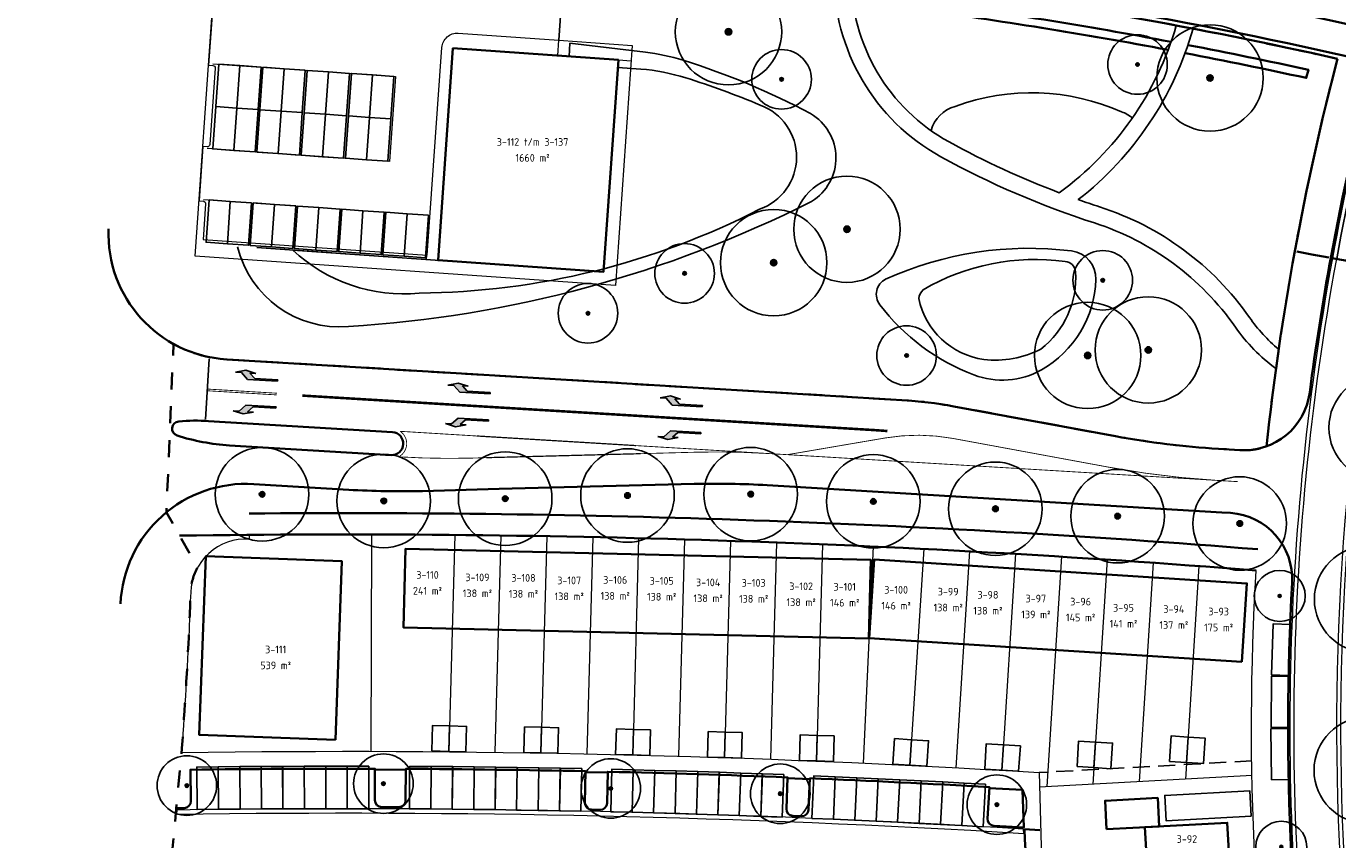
# Model space of a CAD drawing. Extents: x 168179 to 170299, y 448694 to 449599.
# Tile 15 of 32: x 168257 to 168411, y 449213 to 449308. Entities that reach past the tile are written whole.
import ezdxf
from ezdxf.enums import TextEntityAlignment as Align

# ---------------------------------------------------------------- set-up
doc = ezdxf.new("R2010")
doc.units = 0
for name, pattern in [('NLCS-HIDDEN', [4, 2, -2]), ('Stippelfijn', [3, 2, -1]), ('VW-1-1_STREEP', [2, 1, -1]), ('VW-1-3_STREEP', [4, 1, -3])]:
    doc.linetypes.add(name, pattern=pattern)
doc.layers.get('0').update_dxf_attribs({"lineweight": 0})
for name, color, linetype, lineweight in [('N-WE-KG-GRENS_SECTIE-G', 210, 'NLCS-HIDDEN', 35), ('N-WE-VH-VERHARDING_ASFALT_ROOD-G', 10, 'Continuous', 35), ('N03-WE-OG-WEG_ONTSLUITINGSWEG_GOOT-O', 162, 'Continuous', 18), ('N03-WE-OG-WEG_PARKEERPLAATS_GOOT-O', 253, 'Continuous', 18), ('N03-WE-VH-KANTOPSLUITING_ACHTERKANTBAND-G', 50, 'Continuous', 35), ('N03-WE-VH-VERHARDING-G', 252, 'Continuous', 35), ('N03-WE-VW-MARKERING_DWARS_STOPSTREEP_030-G', 7, 'Continuous', 25), ('N03-WE-VW-MARKERING_LANGS_STREEP_11_015-G', 7, 'VW-1-1_STREEP', 13), ('N03-WE-VW-MARKERING_LANGS_STREEP_13_030-G', 7, 'VW-1-3_STREEP', 25), ('N03-WE-VW-MARKERING_LANGS_STREEP_DOORGETROKKEN_010-G', 7, 'Continuous', 13), ('N03-WE-VW-MARKERING_PIJL-S', 7, 'Continuous', 25), ('N05-WE-OG-WEG_ONTSLUITINGSWEG_GOOT-G', 162, 'Continuous', 25), ('N05-WE-VH-KANTOPSLUITING_ACHTERKANTBAND-G', 50, 'Continuous', 35), ('N3-WE-OG-BEBOUWING_SCHUUR-G', 7, 'Continuous', 25), ('N3-WE-OG-KADASTRAAL_KAVELNUMMER-T18', 7, 'Continuous', 18), ('N3-WE-OG-WEG_PARKEERPLAATS_OPENBAAR-G', 253, 'Continuous', 25), ('N3-WE-OG-WEG_PARKEERPLAATS_PRIVE-G', 253, 'Continuous', 25), ('N5-PV-GR-BOOM-S', 90, 'Continuous', 25), ('N5-WE-KG-KADASTRAAL-O', 170, 'Continuous', 18), ('N5-WE-OG-TERREIN_GROEN-G', 7, 'Continuous', 25), ('N5-WE-OG-WATER-G', 130, 'Continuous', 25), ('N5-WE-OG-WEG_PARKEERPLAATS_PRIVE-G', 253, 'Continuous', 25), ('N5-WE-OG-WEG_VOETPAD-G', 7, 'Continuous', 25), ('N5-WE-VH-KANTOPSLUITING_ACHTERKANTBAND-G', 50, 'Continuous', 13), ('N5-WE-WH-WATERLIJN-G', 150, 'Continuous', 35), ('N8-WE-OG-KADASTRAAL_KAVELNUMMER-T18', 7, 'Continuous', 18), ('N8-WE-OG-KADASTRAAL_KAVELOPPERVLAK-T18', 10, 'Continuous', 18)]:
    doc.layers.add(name, color=color, linetype=linetype, lineweight=lineweight)
for name, color, linetype, lineweight, true_color in [('N03-WE-KG-KADASTRAAL-O', 150, 'Continuous', 18, 0x007fff), ('N04-WE-OG-WEG_VOETPAD_ACHTERPAD-G', 6, 'Stippelfijn', 25, 0xff00ff), ('N05-WE-KG-KADASTRAAL-O', 150, 'Continuous', 18, 0x007fff), ('N3-PV-GR-BOOM-S', 3, 'Continuous', 25, 0x00ff00), ('N3-WE-KG-GRENS_KADASTRAAL-G', 150, 'Continuous', 18, 0x007fff), ('N3-WE-KG-KADASTRAAL_BEBOUWING-G', 1, 'Continuous', 35, 0xff0000), ('N5-WE-KG-KADASTRAAL_BEBOUWING-G', 1, 'Continuous', 35, 0xff0000)]:
    doc.layers.add(name, color=color, linetype=linetype, lineweight=lineweight, true_color=true_color)
doc.styles.add('NLCS-ISO-M1000-T18', font='NLCS-ISO.ttf', dxfattribs={"height": 1.8})

# ---------------------------------------------------------------- blocks, each defined once
blk = doc.blocks.new('N-SVW-MARKERING_PIJL_RA_5.0')
blk.add_hatch(color=256).paths.add_polyline_path([(3.3, -0.67), (2.6, -0.67), (3.8, -0.98), (5, -0.67), (4.3, -0.67), (3.55, 0.08), (0, 0.08), (0, -0.08), (2.7, -0.08)])
for p, q in [((0, 0.08), (3.55, 0.08)), ((0, 0.08), (0, -0.08)), ((3.55, 0.08), (4.3, -0.67)), ((0, -0.08), (2.7, -0.08)), ((2.6, -0.67), (3.3, -0.67)), ((3.8, -0.98), (2.6, -0.67)), ((2.7, -0.08), (3.3, -0.67)), ((5, -0.67), (3.8, -0.98)), ((4.3, -0.67), (5, -0.67))]:
    blk.add_line(p, q)
blk = doc.blocks.new('N-SVW-MARKERING_PIJL_LA_5.0')
blk.add_hatch(color=256).paths.add_polyline_path([(3.3, 0.67), (2.7, 0.07), (0, 0.07), (0, -0.08), (3.55, -0.08), (4.3, 0.67), (5, 0.67), (3.8, 0.97), (2.6, 0.67)])
for p, q in [((0, 0.07), (2.7, 0.07)), ((0, -0.08), (0, 0.07)), ((3.8, 0.97), (2.6, 0.67)), ((2.6, 0.67), (3.3, 0.67)), ((2.7, 0.07), (3.3, 0.67)), ((3.55, -0.08), (4.3, 0.67)), ((5, 0.67), (3.8, 0.97)), ((4.3, 0.67), (5, 0.67)), ((0, -0.08), (3.55, -0.08))]:
    blk.add_line(p, q)
blk = doc.blocks.new('an-bb-sn-opp')
at = {"layer": 'N8-WE-OG-KADASTRAAL_KAVELNUMMER-T18', "style": 'NLCS-ISO-M1000-T18'}
blk.add_attdef('NUMMER', text='', height=1.8, dxfattribs=at).set_placement((0, 1.87), align=Align.MIDDLE)
at = {"layer": 'N8-WE-OG-KADASTRAAL_KAVELOPPERVLAK-T18', "style": 'NLCS-ISO-M1000-T18'}
blk.add_attdef('OPPERVLAK', text='', height=1.8, dxfattribs=at).set_placement((0, -1.87), align=Align.MIDDLE)
blk = doc.blocks.new('SGR-BOOM_01')
at = {"ltscale": 0.1}
h = blk.add_hatch(color=256, dxfattribs=at)
edge = h.paths.add_edge_path()
edge.add_arc((0, 0), 0.15, 0, 360)
for radius in [2.5, 0.045]:
    blk.add_circle((0, 0), radius)
blk.add_circle((0, 0), 0.15, dxfattribs=at)

msp = doc.modelspace()

# ---------------------------------------------------------------- linework, layer by layer
at = {"layer": 'N-WE-KG-GRENS_SECTIE-G', "flags": 128}
for points in [[(168697.42, 449523.48), (168699.9, 449568.34), (168627.4, 449571.66), (168627.31, 449569.51), (168615.17, 449569.66), (168607.36, 449568.14), (168475.91, 449573.78), (168460.88, 449574.42), (168420.22, 449576.17), (168413.8, 449577.83), (168412.86, 449577.85), (168392.94, 449578.66), (168374.12, 449579.43), (168374.36, 449581.94), (168371.89, 449582.02), (168370.03, 449582.07), (168349.92, 449582.78), (168344.26, 449583.02), (168344.3, 449583.9), (168325.22, 449584.67), (168314.7, 449585.24), (168314.63, 449583.99), (168301.32, 449583.84), (168298.45, 449535.35), (168298.21, 449531.38), (168299.46, 449531.32), (168299.09, 449528.37), (168297.45, 449528.25), (168296.15, 449526.28), (168290.42, 449467.99), (168282.87, 449426.34), (168281.4, 449421.36), (168278.4, 449358.95), (168281.05, 449358.72), (168281.03, 449328.58), (168280.74, 449316.47), (168283.27, 449316.34), (168283.4, 449320.07, -0.008112), (168314.09, 449318.2), (168314.09, 449318.32, -0.002738), (168324.29, 449317.48), (168324.28, 449317.36, -0.009935), (168361.71, 449313.31, -0.022016), (168410.95, 449304.52, 0.018736), (168405.93, 449281.88), (168418.37, 449279.6, -0.018927), (168423.27, 449301.61), (168424.38, 449301.33), (168426.17, 449307.81), (168425.05, 449308.09, -0.134676), (168507.05, 449442.69), (168505.99, 449443.81, -0.011255), (168516, 449452.84), (168517.94, 449454.35), (168518.87, 449453.25, -0.097374), (168619.26, 449509.21), (168619.48, 449508.07), (168625.82, 449510.06), (168625.93, 449510.09), (168625.69, 449511.22, -0.061305)], [(168416.49, 449183.83), (168414.95, 449183.61, -0.01336), (168413.11, 449199.5), (168414.66, 449199.64, -0.06749), (168418.37, 449279.6), (168405.93, 449281.88, 0.018652), (168402.61, 449258.94, -0.102344), (168399.48, 449258.49), (168396.95, 449258.66, -0.030546), (168384.86, 449260.13), (168365.86, 449263.64, 0.030553), (168359.77, 449264.38), (168280.41, 449269.17, -0.111437), (168274.16, 449270.98), (168273.33, 449251.18), (168277, 449244.71, 0.118357), (168276.18, 449241.79, -0.00197), (168275.99, 449237.42, -0.006755), (168275.15, 449223.44), (168273.28, 449203.41, -0.005975), (168271.74, 449191.12), (168271.21, 449187.07, -0.020117), (168270.46, 449182.44), (168267.37, 449167.33, 0.036788), (168265.63, 449153.77), (168263.55, 449116.94), (168262.5, 449098.87), (168257.44, 449012.23, 0.200008), (168259.48, 449006.42), (168272.68, 448991.7), (168292.05, 448990.24, 0.007173), (168293.23, 449002.37), (168296.12, 449002.06), (168296.22, 449002.12, 0.010668), (168297.35, 449020.4, 0.068577), (168370.96, 449036.51, -0.06807), (168444.02, 449052.57, -0.019711), (168453.5, 449017.2), (168453.5, 449017.2), (168465.85, 449019.95, 0.012724), (168460.72, 449040.48, 0.030357), (168436.07, 449112.19, -0.06257)]]:
    msp.add_lwpolyline(points, format="xyb", close=True, dxfattribs=at)
at = {"layer": 'N-WE-VH-VERHARDING_ASFALT_ROOD-G', "flags": 128}
for points in [[(168179.09, 449328.77), (168283.58, 449324.29, -0.02075), (168362.26, 449317.5, -0.028118), (168425.5, 449305.4), (168442.32, 449300.92), (168444.72, 449300.28, -0.251205), (168625.76, 449489.19), (168621.81, 449509.18, 0.015854), (168619.41, 449519.93), (168622.9, 449520.81, -0.006697), (168625.43, 449509.97), (168629.31, 449490.31, -0.062019), (168696.65, 449502.37), (168696.44, 449498.65, 0.516768), (168458.94, 449121.65, -0.030357), (168484.57, 449047.09, -0.090321), (168498.8, 448889.84)], [(168495.11, 448890.18, 0.090316), (168481, 449046.1, 0.030357), (168455.52, 449120.23, -0.163988), (168443.74, 449296.67), (168441.34, 449297.35), (168424.52, 449301.83, 0.0281), (168361.78, 449313.83, 0.020747), (168283.42, 449320.59), (168178.93, 449325.08)]]:
    msp.add_lwpolyline(points, format="xyb", dxfattribs=at)
at = {"layer": 'N03-WE-KG-KADASTRAAL-O', "flags": 128}
msp.add_lwpolyline([(168401.39, 449244.34, 0.02194), (168283.06, 449248.54), (168283.06, 449248.03, 0.420582), (168276.18, 449241.79, -0.001971), (168275.99, 449237.42, -0.006755), (168275.15, 449223.44), (168275.1, 449222.94, -0.019039), (168375.89, 449220.58, 0.034495), (168379.81, 449174.51, 0.014967), (168404.88, 449176.05, -0.055222)], format="xyb", close=True, dxfattribs=at)
at = {"layer": 'N03-WE-OG-WEG_ONTSLUITINGSWEG_GOOT-O', "flags": 128}
for points in [[(168409.56, 449178.41, -0.084536), (168410.85, 449280.98), (168410.35, 449281.07, 0.084536), (168409.07, 449178.33, 0.084536)], [(168412.47, 449199.97, -0.067052), (168416.26, 449279.99), (168415.76, 449280.08, 0.067052), (168411.97, 449199.93, 0.067052)]]:
    msp.add_lwpolyline(points, format="xyb", close=True, dxfattribs=at)
at = {"layer": 'N03-WE-OG-WEG_PARKEERPLAATS_GOOT-O'}
msp.add_lwpolyline([(168374.06, 449213.93, 0.01889), (168274.57, 449216.18), (168274.52, 449215.68, -0.018909), (168374.08, 449213.43)], format="xyb", close=True, dxfattribs=at)
at = {"layer": 'N03-WE-VH-KANTOPSLUITING_ACHTERKANTBAND-G'}
msp.add_lwpolyline([(168402.61, 449258.94, -0.037358), (168410.95, 449304.52)], format="xyb", dxfattribs=at)
at = {"layer": 'N03-WE-VH-KANTOPSLUITING_ACHTERKANTBAND-G', "flags": 128}
for points in [[(168415.18, 449303.68, 0.018885), (168410.16, 449281.11, 0.018885)], [(168399.48, 449258.49), (168396.95, 449258.66, -0.030546), (168384.86, 449260.13), (168365.86, 449263.64, 0.030553), (168359.77, 449264.38), (168309.33, 449267.42), (168280.41, 449269.17, -0.408434), (168266.53, 449284.52, -0.408434)], [(168410.16, 449281.11, 0.01309), (168407.68, 449265.27, -0.394286), (168399.48, 449258.49)], [(168408.95, 449178.31), (168408.72, 449179.29, -0.052145), (168405.62, 449242.91, 0.409865), (168398.36, 449251.11), (168397.36, 449251.15), (168343.94, 449254.37, 0.021595), (168335.33, 449254.52), (168312.45, 449253.93), (168303.41, 449253.69, -0.021595), (168294.75, 449253.84), (168283.59, 449254.51, 0.418672), (168267.94, 449240.43)], [(168401.59, 449246.84, 0.02194), (168283.04, 449251.04, 0.02194)], [(168401.39, 449244.34, 0.023457), (168274.88, 449248.44)], [(168274.59, 449216.39), (168275.41, 449216.41, 0.413857), (168276.2, 449217.22), (168276.15, 449220.92, -0.003398), (168297.84, 449221.03), (168297.83, 449217.33, 0.413658), (168298.63, 449216.53), (168300.63, 449216.52, 0.413658), (168301.44, 449217.31), (168301.46, 449221.02, -0.00405), (168322.59, 449220.74), (168322.51, 449217.04, 0.41388), (168323.29, 449216.22), (168324.3, 449216.2, 0.41388), (168325.11, 449216.98), (168325.2, 449220.68, -0.003968), (168346.32, 449220.02), (168346.18, 449216.32, 0.41388), (168346.95, 449215.49), (168347.95, 449215.45, 0.41388), (168348.78, 449216.21), (168348.94, 449219.91, -0.004066), (168370.04, 449218.87), (168369.83, 449215.18, 0.413602), (168370.58, 449214.33), (168374.17, 449214.12)]]:
    msp.add_lwpolyline(points, format="xyb", dxfattribs=at)
at = {"layer": 'N03-WE-VH-KANTOPSLUITING_ACHTERKANTBAND-G'}
msp.add_lwpolyline([(168274.58, 449260.22, 0.063227), (168280.73, 449259.06), (168299.73, 449257.92, 1), (168299.89, 449260.61), (168278.28, 449261.92, 0.035295), (168274.77, 449261.88, 0.820265)], format="xyb", close=True, dxfattribs=at)
for points in [[(168301.46, 449220.92), (168297.84, 449220.94)], [(168322.59, 449220.64), (168325.2, 449220.58)], [(168346.32, 449219.92), (168348.93, 449219.81)]]:
    msp.add_lwpolyline(points, dxfattribs=at)
at = {"layer": 'N03-WE-VH-KANTOPSLUITING_ACHTERKANTBAND-G', "flags": 128}
msp.add_lwpolyline([(168374.07, 449214.13), (168373.95, 449218.54), (168370.03, 449218.76)], dxfattribs=at)
at = {"layer": 'N03-WE-VH-KANTOPSLUITING_ACHTERKANTBAND-G'}
msp.add_arc((168711.37, 449225.93), 337.41, 182.0402, 188.6613, dxfattribs=at)
at = {"layer": 'N03-WE-VH-VERHARDING-G'}
msp.add_lwpolyline([(168375.96, 449213.82), (168374.18, 449213.92)], dxfattribs=at)
at = {"layer": 'N03-WE-VW-MARKERING_DWARS_STOPSTREEP_030-G', "flags": 128}
msp.add_lwpolyline([(168278.34, 449269.22), (168277.91, 449262.09)], dxfattribs=at)
at = {"layer": 'N03-WE-VW-MARKERING_LANGS_STREEP_11_015-G', "ltscale": 2, "const_width": 0.15}
for points in [[(168328.51, 449259.03), (168309.81, 449260.16)], [(168310.91, 449257.61), (168329.07, 449258.08)]]:
    msp.add_lwpolyline(points, dxfattribs=at)
at = {"layer": 'N03-WE-VW-MARKERING_LANGS_STREEP_13_030-G', "lineweight": 18, "const_width": 0.3, "flags": 128}
msp.add_lwpolyline([(168358.06, 449260.74, 0.004116), (168356.41, 449260.86), (168289.3, 449264.91)], format="xyb", dxfattribs=at)
at = {"layer": 'N03-WE-VW-MARKERING_LANGS_STREEP_DOORGETROKKEN_010-G', "const_width": 0.1, "flags": 128}
for points in [[(168278.12, 449265.48), (168286.3, 449264.99)], [(168286.31, 449265.19), (168278.13, 449265.68)], [(168344.02, 449258.1), (168328.51, 449259.03)], [(168344.02, 449258.1), (168399.25, 449254.79)]]:
    msp.add_lwpolyline(points, dxfattribs=at)
for points in [[(168309.81, 449260.16), (168300.8, 449260.71, -0.565741), (168300.62, 449257.71, 0.021595), (168309.25, 449257.56), (168310.91, 449257.61)], [(168396.73, 449254.94, -0.030546), (168384.19, 449256.47), (168365.77, 449259.87, 0.088072), (168357.81, 449259.93), (168346.29, 449257.96)], [(168329.07, 449258.08), (168335.38, 449258.25, -0.021595), (168344.02, 449258.1)]]:
    msp.add_lwpolyline(points, format="xyb", dxfattribs=at)
at = {"layer": 'N04-WE-OG-WEG_VOETPAD_ACHTERPAD-G', "flags": 128}
msp.add_lwpolyline([(168400.87, 449221.95), (168375.89, 449220.58)], dxfattribs=at)
at = {"layer": 'N05-WE-KG-KADASTRAAL-O', "flags": 128}
msp.add_lwpolyline([(168319.45, 449306.69), (168328.07, 449306.08), (168326.09, 449277.85), (168276.71, 449281.32), (168278.72, 449309.93), (168279.52, 449309.87), (168279.89, 449315.08), (168312.83, 449312.77, 0.42237), (168314.75, 449314.48), (168314.82, 449317.32, 0.404116), (168314.08, 449318.12), (168314.09, 449318.32), (168324.29, 449317.48), (168324.27, 449317.28, 0.419385), (168319.93, 449313.57)], format="xyb", close=True, dxfattribs=at)
at = {"layer": 'N05-WE-OG-WEG_ONTSLUITINGSWEG_GOOT-G', "flags": 128}
msp.add_lwpolyline([(168410.85, 449280.98, -0.017914), (168415.56, 449302.35), (168415.07, 449302.47, 0.017904), (168410.35, 449281.07, 0.017904)], format="xyb", close=True, dxfattribs=at)
at = {"layer": 'N05-WE-VH-KANTOPSLUITING_ACHTERKANTBAND-G'}
msp.add_lwpolyline([(168410.95, 449304.52, 0.022016), (168361.71, 449313.31, 0.009935), (168324.28, 449317.36, 0.009935)], format="xyb", dxfattribs=at)
at = {"layer": 'N3-WE-KG-GRENS_KADASTRAAL-G', "flags": 128}
for points in [[(168297.4, 449223.08), (168297.46, 449248.58)], [(168307.22, 449248.53), (168306.52, 449223.03)], [(168312.62, 449248.46), (168311.92, 449222.97)], [(168318.02, 449248.38), (168317.32, 449222.89)], [(168323.42, 449248.28), (168322.72, 449222.78)], [(168328.82, 449248.15), (168328.12, 449222.66)], [(168334.22, 449248), (168333.52, 449222.51)], [(168339.62, 449247.83), (168338.92, 449222.34)], [(168345.01, 449247.64), (168344.31, 449222.15)], [(168350.41, 449247.43), (168349.71, 449221.93)], [(168356.38, 449247.16), (168355.21, 449221.69)], [(168362.33, 449246.88), (168360.7, 449221.43)], [(168367.72, 449246.6), (168366.1, 449221.15)], [(168373.11, 449246.29), (168371.49, 449220.84)], [(168378.5, 449245.97), (168376.78, 449218.93)], [(168383.89, 449245.62), (168382.21, 449219.22)], [(168389.28, 449245.25), (168387.64, 449219.52)], [(168394.67, 449244.86), (168393.07, 449219.82)], [(168400.9, 449220.25), (168375.92, 449218.88)]]:
    msp.add_lwpolyline(points, dxfattribs=at)
at = {"layer": 'N3-WE-KG-KADASTRAAL_BEBOUWING-G', "flags": 128}
for points in [[(168355.88, 449236.36), (168356.1, 449245.61), (168301.41, 449246.89), (168301.2, 449237.64)], [(168293.19, 449224.42), (168293.96, 449245.44), (168277.96, 449246.02), (168277.19, 449225)], [(168399.71, 449233.6), (168400.3, 449242.83), (168356.49, 449245.63), (168355.9, 449236.4)], [(168383.81, 449213.91), (168390, 449214.25), (168389.82, 449217.6), (168383.63, 449217.26)], [(168388.65, 449208.17), (168398.32, 449208.7), (168397.99, 449214.69), (168388.32, 449214.16)]]:
    msp.add_lwpolyline(points, close=True, dxfattribs=at)
at = {"layer": 'N3-WE-OG-BEBOUWING_SCHUUR-G', "flags": 128}
for points in [[(168304.53, 449223.12), (168304.61, 449226.12), (168306.61, 449226.06), (168306.53, 449223.07)], [(168306.53, 449223.07), (168306.61, 449226.06), (168308.61, 449226.01), (168308.52, 449223.01)], [(168315.33, 449222.96), (168315.41, 449225.96), (168317.41, 449225.91), (168317.32, 449222.91)], [(168317.32, 449222.91), (168317.41, 449225.91), (168319.41, 449225.85), (168319.32, 449222.85)], [(168326.12, 449222.71), (168326.21, 449225.71), (168328.2, 449225.66), (168328.12, 449222.66)], [(168328.12, 449222.66), (168328.2, 449225.66), (168330.2, 449225.6), (168330.12, 449222.6)], [(168336.92, 449222.4), (168337, 449225.4), (168339, 449225.35), (168338.92, 449222.35)], [(168338.92, 449222.35), (168339, 449225.35), (168341, 449225.29), (168340.92, 449222.29)], [(168347.71, 449222.01), (168347.79, 449225.01), (168349.79, 449224.96), (168349.71, 449221.96)], [(168349.71, 449221.96), (168349.79, 449224.96), (168351.79, 449224.9), (168351.71, 449221.9)], [(168391.2, 449221.9), (168391.39, 449224.89), (168393.38, 449224.76), (168393.19, 449221.77)], [(168358.71, 449221.58), (168358.9, 449224.57), (168360.9, 449224.45), (168360.7, 449221.45)], [(168360.7, 449221.45), (168360.9, 449224.45), (168362.89, 449224.32), (168362.7, 449221.33)], [(168369.49, 449220.98), (168369.68, 449223.97), (168371.68, 449223.85), (168371.49, 449220.85)], [(168371.49, 449220.85), (168371.68, 449223.85), (168373.68, 449223.72), (168373.48, 449220.73)], [(168380.34, 449221.3), (168380.53, 449224.29), (168382.52, 449224.17), (168382.33, 449221.17)], [(168382.33, 449221.17), (168382.52, 449224.17), (168384.52, 449224.04), (168384.33, 449221.04)], [(168393.19, 449221.77), (168393.38, 449224.76), (168395.38, 449224.64), (168395.19, 449221.64)]]:
    msp.add_lwpolyline(points, close=True, dxfattribs=at)
at = {"layer": 'N3-WE-OG-WEG_PARKEERPLAATS_OPENBAAR-G', "flags": 128}
for points in [[(168405.2, 449232.01), (168405.37, 449238.01), (168403.37, 449238.06), (168403.2, 449232.07)], [(168405.14, 449225.88), (168405.18, 449231.88), (168403.19, 449231.9), (168403.14, 449225.9)], [(168405.2, 449219.76), (168405.13, 449225.76), (168403.13, 449225.73), (168403.2, 449219.74)], [(168279.41, 449221.26), (168276.89, 449221.23), (168276.94, 449216.23), (168279.46, 449216.26)], [(168281.94, 449221.28), (168279.42, 449221.26), (168279.46, 449216.26), (168281.98, 449216.28)], [(168284.46, 449221.3), (168281.94, 449221.28), (168281.98, 449216.28), (168284.5, 449216.3)], [(168286.99, 449221.31), (168284.47, 449221.3), (168284.5, 449216.3), (168287.02, 449216.31)], [(168289.52, 449221.32), (168287, 449221.31), (168287.02, 449216.31), (168289.54, 449216.32)], [(168292.05, 449221.33), (168289.53, 449221.32), (168289.54, 449216.32), (168292.06, 449216.33)], [(168294.57, 449221.33), (168292.05, 449221.33), (168292.06, 449216.33), (168294.58, 449216.33)], [(168297.1, 449221.33), (168294.58, 449221.33), (168294.58, 449216.33), (168297.1, 449216.33)], [(168304.43, 449221.3), (168301.91, 449221.31), (168301.88, 449216.31), (168304.4, 449216.3)], [(168306.96, 449221.28), (168304.44, 449221.3), (168304.4, 449216.3), (168306.92, 449216.28)], [(168309.49, 449221.25), (168306.97, 449221.28), (168306.92, 449216.28), (168309.44, 449216.25)], [(168312.02, 449221.22), (168309.5, 449221.25), (168309.44, 449216.25), (168311.96, 449216.22)], [(168314.55, 449221.18), (168312.03, 449221.22), (168311.96, 449216.22), (168314.48, 449216.18)], [(168317.08, 449221.14), (168314.56, 449221.18), (168314.48, 449216.18), (168317, 449216.14)], [(168319.61, 449221.1), (168317.09, 449221.14), (168317, 449216.14), (168319.52, 449216.1)], [(168322.14, 449221.05), (168319.62, 449221.1), (168319.52, 449216.1), (168322.04, 449216.05)], [(168328.18, 449220.91), (168325.66, 449220.97), (168325.54, 449215.97), (168328.06, 449215.91)], [(168330.71, 449220.84), (168328.19, 449220.91), (168328.06, 449215.91), (168330.58, 449215.84)], [(168333.24, 449220.77), (168330.72, 449220.84), (168330.58, 449215.84), (168333.1, 449215.77)], [(168335.77, 449220.69), (168333.25, 449220.77), (168333.1, 449215.77), (168335.62, 449215.69)], [(168338.3, 449220.61), (168335.78, 449220.69), (168335.62, 449215.69), (168338.14, 449215.61)], [(168340.82, 449220.52), (168338.31, 449220.61), (168338.14, 449215.61), (168340.65, 449215.53)], [(168343.35, 449220.43), (168340.83, 449220.52), (168340.65, 449215.53), (168343.17, 449215.43)], [(168345.88, 449220.34), (168343.36, 449220.43), (168343.17, 449215.43), (168345.69, 449215.34)], [(168351.92, 449220.09), (168349.4, 449220.19), (168349.19, 449215.2), (168351.71, 449215.09)], [(168354.45, 449219.97), (168351.93, 449220.09), (168351.71, 449215.09), (168354.22, 449214.98)], [(168356.97, 449219.86), (168354.46, 449219.97), (168354.22, 449214.98), (168356.74, 449214.86)], [(168359.5, 449219.74), (168356.98, 449219.86), (168356.74, 449214.86), (168359.26, 449214.74)], [(168362.03, 449219.61), (168359.51, 449219.74), (168359.26, 449214.74), (168361.78, 449214.61)], [(168364.55, 449219.48), (168362.04, 449219.61), (168361.78, 449214.61), (168364.29, 449214.48)], [(168367.08, 449219.34), (168364.56, 449219.48), (168364.29, 449214.48), (168366.81, 449214.35)], [(168369.6, 449219.2), (168367.09, 449219.34), (168366.81, 449214.35), (168369.32, 449214.21)]]:
    msp.add_lwpolyline(points, close=True, dxfattribs=at)
at = {"layer": 'N3-WE-OG-WEG_PARKEERPLAATS_PRIVE-G', "flags": 128}
msp.add_lwpolyline([(168400.8, 449215.45), (168400.64, 449218.44), (168390.65, 449217.89), (168390.82, 449214.9)], close=True, dxfattribs=at)
at = {"layer": 'N5-WE-KG-KADASTRAAL-O', "flags": 128}
msp.add_lwpolyline([(168326.45, 449304.39), (168319.32, 449304.89), (168307, 449305.76), (168305.25, 449280.82), (168324.7, 449279.45)], close=True, dxfattribs=at)
at = {"layer": 'N5-WE-KG-KADASTRAAL_BEBOUWING-G', "flags": 128}
msp.add_lwpolyline([(168324.7, 449279.45), (168326.45, 449304.39), (168307, 449305.76), (168305.25, 449280.82)], close=True, dxfattribs=at)
at = {"layer": 'N5-WE-OG-TERREIN_GROEN-G'}
for points in [[(168281.69, 449282.41, 0.368695), (168294.72, 449273.03, 0.101808), (168349.15, 449287.74, 0.564001), (168349.03, 449298.07, 0.046873), (168334.05, 449304.34, 0.04547), (168329.61, 449305.29), (168320.75, 449306.34), (168320.65, 449304.8), (168326.45, 449304.39), (168324.7, 449279.45), (168320.38, 449279.75), (168299.93, 449281.19), (168283.97, 449282.31)], [(168386.83, 449297.55, 0.112074), (168385.58, 449298.27, 0.194721), (168366.02, 449298.92, 0.256911), (168363.18, 449296.08)]]:
    msp.add_lwpolyline(points, format="xyb", dxfattribs=at)
msp.add_lwpolyline([(168382.56, 449278.57, 0.386975), (168379.7, 449281.92, 0.13804), (168357.85, 449278.6, 0.470196), (168357.16, 449275.6, 0.139807), (168368.23, 449267.34, 0.223162), (168376.15, 449267.94, 0.262296), (168382.56, 449278.57, 0.386975)], format="xyb", close=True, dxfattribs=at)
at = {"layer": 'N5-WE-OG-WATER-G'}
msp.add_lwpolyline([(168288.17, 449282.02, 0.214995), (168303.04, 449276.96, 0.116864), (168343.04, 449286.82, 0.702969), (168343.11, 449299.06, 0.026003), (168334.35, 449302.28, 0.053966), (168329.07, 449303.31), (168326.39, 449303.5), (168324.7, 449279.45), (168320.38, 449279.75), (168299.93, 449281.19), (168288.17, 449282.02)], format="xyb", dxfattribs=at)
msp.add_lwpolyline([(168376.1, 449270.38, 0.24844), (168380.17, 449279.48, 0.386975), (168378.94, 449280.66, 0.169158), (168362.24, 449277.35, 0.169158), (168361.73, 449276.32, 0.316241), (168369.39, 449269.16, 0.146867)], format="xyb", close=True, dxfattribs=at)
at = {"layer": 'N5-WE-OG-WEG_PARKEERPLAATS_PRIVE-G', "flags": 128}
for points in [[(168281.96, 449303.71), (168279.47, 449303.88), (168279.12, 449298.9), (168281.61, 449298.72)], [(168281.61, 449298.72), (168284.11, 449298.54), (168284.46, 449303.53), (168281.96, 449303.71)], [(168284.32, 449298.53), (168286.81, 449298.35), (168287.16, 449303.34), (168284.67, 449303.52)], [(168289.65, 449303.17), (168287.16, 449303.34), (168286.81, 449298.35), (168289.3, 449298.18)], [(168292.36, 449302.98), (168289.86, 449303.15), (168289.51, 449298.16), (168292.01, 449297.99)], [(168294.85, 449302.8), (168292.36, 449302.98), (168292.01, 449297.99), (168294.5, 449297.81)], [(168297.56, 449302.61), (168295.06, 449302.79), (168294.71, 449297.8), (168297.2, 449297.62)], [(168300.05, 449302.44), (168297.56, 449302.61), (168297.2, 449297.62), (168299.7, 449297.45)], [(168281.61, 449298.72), (168279.12, 449298.9), (168278.77, 449293.91), (168281.26, 449293.73)], [(168284.11, 449298.54), (168281.61, 449298.72), (168281.26, 449293.73), (168283.76, 449293.56)], [(168286.81, 449298.35), (168284.32, 449298.53), (168283.97, 449293.54), (168286.46, 449293.37)], [(168289.3, 449298.18), (168286.81, 449298.35), (168286.46, 449293.37), (168288.95, 449293.19)], [(168292.01, 449297.99), (168289.51, 449298.16), (168289.16, 449293.18), (168291.66, 449293)], [(168294.5, 449297.81), (168292.01, 449297.99), (168291.66, 449293), (168294.15, 449292.83)], [(168297.2, 449297.62), (168294.71, 449297.8), (168294.36, 449292.81), (168296.85, 449292.64)], [(168299.7, 449297.45), (168297.2, 449297.62), (168296.85, 449292.64), (168299.35, 449292.46)], [(168280.84, 449287.75), (168278.35, 449287.92), (168278, 449282.94), (168280.49, 449282.76)], [(168283.34, 449287.57), (168280.84, 449287.75), (168280.49, 449282.76), (168282.98, 449282.58)], [(168283.19, 449282.57), (168285.69, 449282.39), (168286.04, 449287.38), (168283.54, 449287.56)], [(168285.69, 449282.39), (168288.18, 449282.22), (168288.53, 449287.21), (168286.04, 449287.38)], [(168291.24, 449287.02), (168288.74, 449287.19), (168288.39, 449282.2), (168290.89, 449282.03)], [(168293.73, 449286.84), (168291.24, 449287.02), (168290.89, 449282.03), (168293.38, 449281.85)], [(168296.43, 449286.65), (168293.94, 449286.83), (168293.59, 449281.84), (168296.08, 449281.66)], [(168298.93, 449286.48), (168296.43, 449286.65), (168296.08, 449281.66), (168298.58, 449281.49)], [(168301.62, 449286.29), (168299.13, 449286.46), (168298.78, 449281.47), (168301.27, 449281.3)], [(168304.11, 449286.11), (168301.62, 449286.29), (168301.27, 449281.3), (168303.76, 449281.12)]]:
    msp.add_lwpolyline(points, close=True, dxfattribs=at)
at = {"layer": 'N5-WE-OG-WEG_VOETPAD-G', "flags": 128}
for points in [[(168351.79, 449314.53, 0.276792), (168364.34, 449292.99, 0.048044), (168382.38, 449285.21, -0.164077), (168398.95, 449272.96, 0.08251), (168403.72, 449268.08)], [(168353.79, 449314.29, 0.274231), (168365.3, 449294.74, 0.035516), (168378.25, 449288.77, 0.166907), (168392, 449308.43)], [(168393.97, 449308.06, -0.159352), (168380.49, 449287.95, 0.006579), (168382.99, 449287.11, -0.164077), (168400.6, 449274.1, 0.067918), (168404.04, 449270.36)]]:
    msp.add_lwpolyline(points, format="xyb", dxfattribs=at)
at = {"layer": 'N5-WE-VH-KANTOPSLUITING_ACHTERKANTBAND-G', "flags": 128}
msp.add_lwpolyline([(168314.08, 449318.12, -0.392763), (168314.82, 449317.32, -0.009798), (168314.75, 449314.48, -0.42237), (168312.83, 449312.77), (168279.89, 449315.08), (168279.56, 449310.39, -0.414214), (168279.24, 449310.12), (168278.74, 449310.15), (168278.29, 449303.77), (168278.79, 449303.73, -0.414214), (168279.07, 449303.41), (168278.43, 449294.43, -0.414214), (168278.11, 449294.15), (168277.62, 449294.19), (168277.17, 449287.81), (168277.67, 449287.77, -0.414214), (168277.94, 449287.45), (168277.65, 449283.26), (168303.98, 449281.41), (168305.7, 449305.85, -0.414214), (168307.62, 449307.52), (168319.45, 449306.69), (168319.93, 449313.57, -0.419385), (168324.27, 449317.28, -0.419385)], format="xyb", dxfattribs=at)
for points in [[(168319.32, 449304.89), (168319.45, 449306.69)], [(168319.32, 449304.89), (168307, 449305.76), (168305.25, 449280.92)], [(168278.8, 449303.93), (168300.25, 449302.42), (168299.55, 449292.45), (168278.1, 449293.96)], [(168277.68, 449287.97), (168304.11, 449286.11)], [(168303.88, 449281.42), (168303.85, 449280.92), (168305.25, 449280.82)]]:
    msp.add_lwpolyline(points, dxfattribs=at)
at = {"layer": 'N5-WE-WH-WATERLIJN-G', "flags": 128}
for points in [[(168391.39, 449306.51, 0.013391), (168361.45, 449311.33, 0.002018), (168353.88, 449312.27, 0.002018)], [(168353.99, 449311.25, -0.001955), (168361.32, 449310.34, -0.013317), (168391.05, 449305.56)], [(168393.04, 449305.18, -0.006428), (168407.28, 449302.26), (168407.52, 449303.23, 0.006376), (168393.38, 449306.13)]]:
    msp.add_lwpolyline(points, format="xyb", dxfattribs=at)
at = {"layer": 'N8-WE-OG-KADASTRAAL_KAVELNUMMER-T18', "flags": 128}
msp.add_lwpolyline([(168326.45, 449304.39), (168327.95, 449304.28)], dxfattribs=at)

# ---------------------------------------------------------------- block references
at = {"xscale": 0.5, "yscale": 0.5, "zscale": 0.5}
msp.add_blockref('an-bb-sn-opp', (168316.36, 449293.8), dxfattribs=at).add_auto_attribs({'NUMMER': '3-112 t/m 3-137', 'OPPERVLAK': '1660 m²'})
at = {"layer": 'N03-WE-VW-MARKERING_PIJL-S', "rotation": 176.5451354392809}
for name, p in [('N-SVW-MARKERING_PIJL_RA_5.0', (168286.4, 449266.68)), ('N-SVW-MARKERING_PIJL_RA_5.0', (168311.36, 449265.18)), ('N-SVW-MARKERING_PIJL_RA_5.0', (168336.31, 449263.67)), ('N-SVW-MARKERING_PIJL_LA_5.0', (168286.21, 449263.49)), ('N-SVW-MARKERING_PIJL_LA_5.0', (168311.17, 449261.98)), ('N-SVW-MARKERING_PIJL_LA_5.0', (168336.12, 449260.48))]:
    msp.add_blockref(name, p, dxfattribs=at)
at = {"layer": 'N3-PV-GR-BOOM-S'}
for p, xscale, yscale, zscale in [((168416.19, 449261.13), 2.5, 2.5, 2.5), ((168284.57, 449253.3), 2.2, 2.2, 2.2), ((168341.99, 449253.32), 2.2, 2.2, 2.2), ((168298.87, 449252.52), 2.2, 2.2, 2.2), ((168313.14, 449252.79), 2.2, 2.2, 2.2), ((168327.51, 449253.16), 2.2, 2.2, 2.2), ((168356.4, 449252.47), 2.2, 2.2, 2.2), ((168370.75, 449251.6), 2.2, 2.2, 2.2), ((168385.11, 449250.73), 2.2, 2.2, 2.2), ((168399.46, 449249.87), 2.2, 2.2, 2.2), ((168414.48, 449240.96), 2.5, 2.5, 2.5), ((168404.16, 449241.36), 1.2, 1.2, 1.2), ((168414.44, 449220.85), 2.5, 2.5, 2.5), ((168275.73, 449219.05), 1.4, 1.4, 1.4), ((168298.83, 449219.28), 1.4, 1.4, 1.4), ((168325.55, 449218.71), 1.4, 1.4, 1.4), ((168345.46, 449218.09), 1.4, 1.4, 1.4), ((168370.92, 449216.81), 1.4, 1.4, 1.4), ((168404.34, 449211.85), 1.2, 1.2, 1.2)]:
    msp.add_blockref('SGR-BOOM_01', p, dxfattribs=dict(at, xscale=xscale, yscale=yscale, zscale=zscale))
at = {"layer": 'N3-WE-OG-KADASTRAAL_KAVELNUMMER-T18', "xscale": 0.5, "yscale": 0.5, "zscale": 0.5}
for p, values in [((168304.01, 449242.89), {'NUMMER': '3-110', 'OPPERVLAK': '241 m²'}), ((168309.88, 449242.6), {'NUMMER': '3-109', 'OPPERVLAK': '138 m²'}), ((168315.29, 449242.54), {'NUMMER': '3-108', 'OPPERVLAK': '138 m²'}), ((168320.66, 449242.24), {'NUMMER': '3-107', 'OPPERVLAK': '138 m²'}), ((168326.07, 449242.3), {'NUMMER': '3-106', 'OPPERVLAK': '138 m²'}), ((168331.53, 449242.19), {'NUMMER': '3-105', 'OPPERVLAK': '138 m²'}), ((168336.99, 449242.01), {'NUMMER': '3-104', 'OPPERVLAK': '138 m²'}), ((168342.34, 449241.95), {'NUMMER': '3-103', 'OPPERVLAK': '138 m²'}), ((168347.92, 449241.55), {'NUMMER': '3-102', 'OPPERVLAK': '138 m²'}), ((168353.04, 449241.49), {'NUMMER': '3-101', 'OPPERVLAK': '146 m²'}), ((168359.08, 449241.14), {'NUMMER': '3-100', 'OPPERVLAK': '146 m²'}), ((168365.2, 449240.92), {'NUMMER': '3-99', 'OPPERVLAK': '138 m²'}), ((168369.87, 449240.55), {'NUMMER': '3-98', 'OPPERVLAK': '138 m²'}), ((168375.5, 449240.11), {'NUMMER': '3-97', 'OPPERVLAK': '139 m²'}), ((168380.76, 449239.75), {'NUMMER': '3-96', 'OPPERVLAK': '145 m²'}), ((168385.8, 449239.02), {'NUMMER': '3-95', 'OPPERVLAK': '141 m²'}), ((168391.72, 449238.87), {'NUMMER': '3-94', 'OPPERVLAK': '137 m²'}), ((168396.98, 449238.58), {'NUMMER': '3-93', 'OPPERVLAK': '175 m²'}), ((168286.17, 449234.12), {'NUMMER': '3-111', 'OPPERVLAK': '539 m²'}), ((168393.25, 449211.83), {'NUMMER': '3-92', 'OPPERVLAK': '285 m²'})]:
    msp.add_blockref('an-bb-sn-opp', p, dxfattribs=at).add_auto_attribs(values)
at = {"layer": 'N5-PV-GR-BOOM-S'}
for p, xscale, yscale, zscale in [((168339.38, 449307.69), 2.5, 2.5, 2.5), ((168395.97, 449302.26), 2.5, 2.5, 2.5), ((168387.45, 449303.84), 1.4, 1.4, 1.4), ((168345.62, 449302.1), 1.4, 1.4, 1.4), ((168353.3, 449284.47), 2.5, 2.5, 2.5), ((168344.69, 449280.54), 2.5, 2.5, 2.5), ((168334.22, 449279.28), 1.4, 1.4, 1.4), ((168383.36, 449278.47), 1.4, 1.4, 1.4), ((168322.87, 449274.59), 1.4, 1.4, 1.4), ((168381.59, 449269.63), 2.5, 2.5, 2.5), ((168388.71, 449270.28), 2.5, 2.5, 2.5), ((168360.31, 449269.62), 1.4, 1.4, 1.4)]:
    msp.add_blockref('SGR-BOOM_01', p, dxfattribs=dict(at, xscale=xscale, yscale=yscale, zscale=zscale))

doc.saveas('drawing.dxf')
